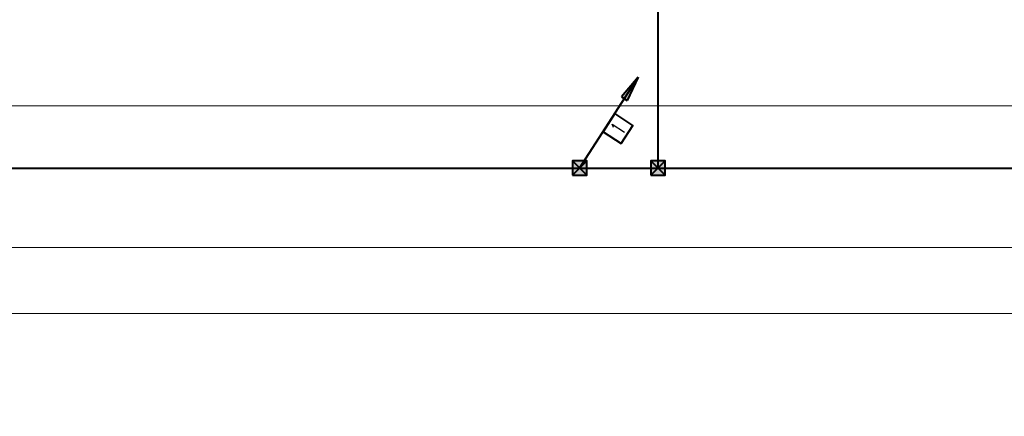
# Model space of a CAD drawing. Header units: millimetres. Extents: x -7955266 to 72030, y -46136 to 9299934.
# Tile 120 of 203: x -5033294 to -5005996, y 6448728 to 6459735. Entities that reach past the tile are written whole.
import ezdxf
from ezdxf.enums import TextEntityAlignment as Align

# ---------------------------------------------------------------- set-up
doc = ezdxf.new("R2010")
doc.units = ezdxf.units.MM
doc.header["$LTSCALE"] = 10
for name, color, linetype, lineweight in [('!XREF', 8, 'Continuous', 5), ('IE_ATRYBUTY_ BLOCK_1', 7, 'Continuous', 25), ('IE_ATRYBUTY_ BLOCK_2', 7, 'Continuous', 18), ('IE_zwody', 140, 'Continuous', 40), ('XREF_E_PRZ24002_rzut dachu$0$0-DACH-ISTN', 8, 'Continuous', 5), ('XREF_E_PRZ24002_rzut dachu$0$DO-HALA-WYMIAR', 8, 'Continuous', 5)]:
    doc.layers.add(name, color=color, linetype=linetype, lineweight=lineweight)
doc.styles.add('ROMANS', font='romans.shx', dxfattribs={"width": 0.8})
doc.styles.add('XREF_E_PRZ24002_rzut dachu$0$CP_ATTR', font='ROMANS.SHX')
doc.styles.add('XREF_E_PRZ24002_rzut dachu$0$ROMANS', font='romans.shx', dxfattribs={"width": 0.8})
doc.dimstyles.new('XREF_E_PRZ24002_rzut dachu$0$STANDARD', dxfattribs={"dimscale": 1.4, "dimtxt": 21, "dimasz": 0.5, "dimexe": 0.2, "dimexo": 0.1, "dimgap": 6, "dimtad": 1, "dimdec": 1, "dimrnd": 0.5, "dimzin": 12, "dimdsep": 46, "dimtxsty": 'XREF_E_PRZ24002_rzut dachu$0$ROMANS', "dimblk1": 'XREF_E_PRZ24002_rzut dachu$0$Q', "dimblk2": 'XREF_E_PRZ24002_rzut dachu$0$Q', "dimsah": 1, "dimcen": 0.5, "dimse1": 1, "dimse2": 1, "dimclrd": 8, "dimclre": 8, "dimclrt": 7, "dimadec": 0, "dimazin": 0, "dimtfac": 1, "dimtdec": 1, "dimtix": 1, "dimtmove": 2, "dimatfit": 3, "dimldrblk": 'XREF_E_PRZ24002_rzut dachu$0$Q', "dimfxl": 1, "dimtolj": 1, "dimtzin": 12, "dimarcsym": 0})

# ---------------------------------------------------------------- blocks, each defined once
blk = doc.blocks.new('XREF_E_PRZ24002_rzut dachu$0$Q')
for p, q in [((10.6, 10.6), (-10.6, -10.6)), ((0, 20), (0, -20))]:
    blk.add_line(p, q)
blk = doc.blocks.new('*D252')
at = {"layer": 'XREF_E_PRZ24002_rzut dachu$0$DO-HALA-WYMIAR', "color": 8, "lineweight": -2, "transparency": 16777216}
blk.add_line((-268500.7, 250076.6), (-258174.2, 250076.6), dxfattribs=at)
at = {"layer": 'XREF_E_PRZ24002_rzut dachu$0$DO-HALA-WYMIAR', "color": 8, "linetype": 'ByBlock', "lineweight": -2, "transparency": 16777216, "rotation": 180}
blk.add_blockref('XREF_E_PRZ24002_rzut dachu$0$Q', (-268501.7, 250076.6), dxfattribs=at)
at = {"layer": 'XREF_E_PRZ24002_rzut dachu$0$DO-HALA-WYMIAR', "color": 8, "linetype": 'ByBlock', "lineweight": -2, "transparency": 16777216}
blk.add_blockref('XREF_E_PRZ24002_rzut dachu$0$Q', (-258173.2, 250076.6), dxfattribs=at)
at = {"layer": 'XREF_E_PRZ24002_rzut dachu$0$DO-HALA-WYMIAR', "color": 7, "transparency": 16777216, "insert": (-263337.4, 250109.6), "char_height": 42, "attachment_point": 5, "style": 'XREF_E_PRZ24002_rzut dachu$0$ROMANS'}
blk.add_mtext('\\A1;10328.5', dxfattribs=at)
blk = doc.blocks.new('*D265')
at = {"layer": 'XREF_E_PRZ24002_rzut dachu$0$DO-HALA-WYMIAR', "color": 8, "lineweight": -2, "transparency": 16777216}
blk.add_line((-265476.2, 250653.4), (-258214.2, 250653.4), dxfattribs=at)
at = {"layer": 'XREF_E_PRZ24002_rzut dachu$0$DO-HALA-WYMIAR', "color": 8, "linetype": 'ByBlock', "lineweight": -2, "transparency": 16777216, "rotation": 180}
blk.add_blockref('XREF_E_PRZ24002_rzut dachu$0$Q', (-265477.2, 250653.4), dxfattribs=at)
at = {"layer": 'XREF_E_PRZ24002_rzut dachu$0$DO-HALA-WYMIAR', "color": 8, "linetype": 'ByBlock', "lineweight": -2, "transparency": 16777216}
blk.add_blockref('XREF_E_PRZ24002_rzut dachu$0$Q', (-258213.2, 250653.4), dxfattribs=at)
at = {"layer": 'XREF_E_PRZ24002_rzut dachu$0$DO-HALA-WYMIAR', "color": 7, "transparency": 16777216, "insert": (-261845.2, 250686.4), "char_height": 42, "attachment_point": 5, "style": 'XREF_E_PRZ24002_rzut dachu$0$ROMANS'}
blk.add_mtext('\\A1;7264', dxfattribs=at)
blk = doc.blocks.new('*D318')
at = {"layer": 'XREF_E_PRZ24002_rzut dachu$0$DO-HALA-WYMIAR', "color": 8, "lineweight": -2, "transparency": 16777216}
blk.add_line((-265476.2, 250259.7), (-258174.2, 250259.7), dxfattribs=at)
at = {"layer": 'XREF_E_PRZ24002_rzut dachu$0$DO-HALA-WYMIAR', "color": 8, "linetype": 'ByBlock', "lineweight": -2, "transparency": 16777216, "rotation": 180}
blk.add_blockref('XREF_E_PRZ24002_rzut dachu$0$Q', (-265477.2, 250259.7), dxfattribs=at)
at = {"layer": 'XREF_E_PRZ24002_rzut dachu$0$DO-HALA-WYMIAR', "color": 8, "linetype": 'ByBlock', "lineweight": -2, "transparency": 16777216}
blk.add_blockref('XREF_E_PRZ24002_rzut dachu$0$Q', (-258173.2, 250259.7), dxfattribs=at)
at = {"layer": 'XREF_E_PRZ24002_rzut dachu$0$DO-HALA-WYMIAR', "color": 7, "transparency": 16777216, "insert": (-261825.2, 250292.7), "char_height": 42, "attachment_point": 5, "style": 'XREF_E_PRZ24002_rzut dachu$0$ROMANS'}
blk.add_mtext('\\A1;7304', dxfattribs=at)
blk = doc.blocks.new('przewody_odprowadzajace')
h = blk.add_hatch(color=256)
h.dxf.hatch_style = 1
h.paths.add_polyline_path([(581, 987), (621, 962), (814, 1260)])
h.paths.add_polyline_path([(661, 936), (814, 1260), (621, 962)])
for p, q in [((0, 0), (814, 1260)), ((814, 1260), (581, 987)), ((814, 1260), (661, 936)), ((581, 987), (661, 936))]:
    blk.add_line(p, q)
blk.add_lwpolyline([(577, 341), (740, 593), (488, 756), (325, 504)], close=True)
at = {"layer": 'IE_ATRYBUTY_ BLOCK_1', "style": 'ROMANS', "width": 0.7, "flags": 8}
blk.add_attdef('TYP', text='', height=200, rotation=57.1551, dxfattribs=at).set_placement((533, 549), align=Align.MIDDLE_CENTER)
at = {"layer": 'IE_ATRYBUTY_ BLOCK_2', "style": 'ROMANS', "width": 0.6, "flags": 8}
for tag, p in [('OPIS1', (932, 919)), ('OPIS2', (932, 719))]:
    blk.add_attdef(tag, text='', height=150, dxfattribs=at).set_placement(p, align=Align.CENTER)
blk = doc.blocks.new('polaczenie_skrecane')
blk.add_hatch(color=256).paths.add_polyline_path([(-100, -100), (100, -100), (100, 100), (-100, 100)])
for p, q in [((100, -100), (-100, 100)), ((100, 100), (-100, -100))]:
    blk.add_line(p, q)
blk.add_lwpolyline([(-100, -100), (100, -100), (100, 100), (-100, 100)], close=True)
at = {"layer": 'IE_ATRYBUTY_ BLOCK_1', "style": 'ROMANS', "width": 0.7, "flags": 8}
blk.add_attdef('TYP', text='', height=200, dxfattribs=at).set_placement((0, 120), align=Align.CENTER)
at = {"layer": 'IE_ATRYBUTY_ BLOCK_2', "style": 'ROMANS', "width": 0.6, "flags": 8}
for tag, p in [('OPIS1', (0, -274)), ('OPIS2', (0, -474))]:
    blk.add_attdef(tag, text='', height=150, dxfattribs=at).set_placement(p, align=Align.CENTER)
blk = doc.blocks.new('XREF_E_PRZ24002_rzut dachu')
at = {"layer": 'XREF_E_PRZ24002_rzut dachu$0$0-DACH-ISTN', "linetype": 'ByBlock', "style": 'XREF_E_PRZ24002_rzut dachu$0$CP_ATTR', "flags": 9}
for tag, p, height, width in [('NAME', (-279644.05, 267204.19), 0.01, 3.078589), ('PRODUCER', (-279644.05, 267204.19), 0.01, 3.078589), ('PRODUCT-TYPE', (-279644.05, 267204.19), 0.01, 3.078589), ('ARTICLE', (-279644.05, 267204.19), 0.01, 3.078589), ('FLOW', (-279644.05, 267204.19), 0.01, 3.078589), ('OTHER', (-279644.05, 267204.19), 0.01, 3.078589), ('NAME', (-279398.18, 267206.19), 0.01, 2.430116), ('PRODUCER', (-279398.18, 267206.19), 0.01, 2.430116), ('PRODUCT-TYPE', (-279398.18, 267206.19), 0.01, 2.430116), ('ARTICLE', (-279398.18, 267206.19), 0.01, 2.430116), ('FLOW', (-279398.18, 267206.19), 0.01, 2.430116), ('OTHER', (-279398.18, 267206.19), 0.01, 2.430116), ('NAME', (-279880.82, 267079.33), 0.01, 0.520644), ('PRODUCER', (-279880.82, 267079.33), 0.01, 0.520644), ('PRODUCT-TYPE', (-279880.82, 267079.33), 0.01, 0.520644), ('ARTICLE', (-279880.82, 267079.33), 0.01, 0.520644), ('FLOW', (-279880.82, 267079.33), 0.01, 0.520644), ('OTHER', (-279880.82, 267079.33), 0.01, 0.520644), ('NAME', (-279828.75, 267079.33), 0.0001, 1), ('PRODUCER', (-279828.75, 267079.33), 0.0001, 1), ('PRODUCT-TYPE', (-279828.75, 267079.33), 0.0001, 1), ('ARTICLE', (-279828.75, 267079.33), 0.0001, 1), ('FLOW', (-279828.75, 267079.33), 0.0001, 1), ('OTHER', (-279828.75, 267079.33), 0.0001, 1), ('NAME', (-279558.18, 266590.11), 0.0001, 1), ('PRODUCER', (-279558.18, 266590.11), 0.0001, 1), ('PRODUCT-TYPE', (-279558.18, 266590.11), 0.0001, 1), ('ARTICLE', (-279558.18, 266590.11), 0.0001, 1), ('FLOW', (-279558.18, 266590.11), 0.0001, 1), ('OTHER', (-279558.18, 266590.11), 0.0001, 1), ('NAME', (-280739.27, 251288.91), 0.0001, 1), ('PRODUCER', (-280739.27, 251288.91), 0.0001, 1), ('PRODUCT-TYPE', (-280739.27, 251288.91), 0.0001, 1), ('ARTICLE', (-280739.27, 251288.91), 0.0001, 1), ('FLOW', (-280739.27, 251288.91), 0.0001, 1), ('OTHER', (-280739.27, 251288.91), 0.0001, 1), ('NAME', (-280605.65, 251288.91), 0.0001, 1), ('PRODUCER', (-280605.65, 251288.91), 0.0001, 1), ('PRODUCT-TYPE', (-280605.65, 251288.91), 0.0001, 1), ('ARTICLE', (-280605.65, 251288.91), 0.0001, 1), ('FLOW', (-280605.65, 251288.91), 0.0001, 1), ('OTHER', (-280605.65, 251288.91), 0.0001, 1), ('NAME', (-279957.38, 251288.91), 0.0001, 1), ('PRODUCER', (-279957.38, 251288.91), 0.0001, 1), ('PRODUCT-TYPE', (-279957.38, 251288.91), 0.0001, 1), ('ARTICLE', (-279957.38, 251288.91), 0.0001, 1), ('FLOW', (-279957.38, 251288.91), 0.0001, 1), ('OTHER', (-279957.38, 251288.91), 0.0001, 1)]:
    blk.add_attdef(tag, p, '', height=height, dxfattribs=dict(at, width=width))
for tag, p, height, rotation, width in [('PRODUCT-TYPE', (-279196.19, 267204.19), 0.0001, 180, 1), ('NAME', (-279196.19, 267204.19), 0.0001, 180, 1), ('PRODUCER', (-279196.19, 267204.19), 0.0001, 180, 1), ('ARTICLE', (-279196.19, 267204.19), 0.0001, 180, 1), ('FLOW', (-279196.19, 267204.19), 0.0001, 180, 1), ('OTHER', (-279196.19, 267204.19), 0.0001, 180, 1), ('PRODUCT-TYPE', (-279109.07, 267204.19), 0.015, 180, 0.580797), ('PRODUCER', (-279109.07, 267204.19), 0.015, 180, 0.580797), ('ARTICLE', (-279109.07, 267204.19), 0.015, 180, 0.580797), ('NAME', (-279109.07, 267204.19), 0.015, 180, 0.580797), ('FLOW', (-279109.07, 267204.19), 0.015, 180, 0.580797), ('OTHER', (-279109.07, 267204.19), 0.015, 180, 0.580797), ('NAME', (-279015.17, 267206.19), 0.0001, 180, 1), ('PRODUCER', (-279015.17, 267206.19), 0.0001, 180, 1), ('PRODUCT-TYPE', (-279015.17, 267206.19), 0.0001, 180, 1), ('ARTICLE', (-279015.17, 267206.19), 0.0001, 180, 1), ('FLOW', (-279015.17, 267206.19), 0.0001, 180, 1), ('OTHER', (-279015.17, 267206.19), 0.0001, 180, 1), ('PRODUCT-TYPE', (-278926.22, 267206.19), 0.015, 180, 0.592965), ('PRODUCER', (-278926.22, 267206.19), 0.015, 180, 0.592965), ('ARTICLE', (-278926.22, 267206.19), 0.015, 180, 0.592965), ('NAME', (-278926.22, 267206.19), 0.015, 180, 0.592965), ('FLOW', (-278926.22, 267206.19), 0.015, 180, 0.592965), ('OTHER', (-278926.22, 267206.19), 0.015, 180, 0.592965), ('NAME', (-281343.26, 251313.16), 0.0001, 180, 1), ('PRODUCER', (-281343.26, 251313.16), 0.0001, 180, 1), ('PRODUCT-TYPE', (-281343.26, 251313.16), 0.0001, 180, 1), ('ARTICLE', (-281343.26, 251313.16), 0.0001, 180, 1), ('FLOW', (-281343.26, 251313.16), 0.0001, 180, 1), ('OTHER', (-281343.26, 251313.16), 0.0001, 180, 1), ('NAME', (-281440.06, 251297.51), 0.0001, 135, 1), ('PRODUCER', (-281440.06, 251297.51), 0.0001, 135, 1), ('PRODUCT-TYPE', (-281440.06, 251297.51), 0.0001, 135, 1), ('ARTICLE', (-281440.06, 251297.51), 0.0001, 135, 1), ('FLOW', (-281440.06, 251297.51), 0.0001, 135, 1), ('OTHER', (-281440.06, 251297.51), 0.0001, 135, 1), ('NAME', (-281127.88, 251288.91), 0.0001, 180, 1), ('PRODUCER', (-281127.88, 251288.91), 0.0001, 180, 1), ('PRODUCT-TYPE', (-281127.88, 251288.91), 0.0001, 180, 1), ('ARTICLE', (-281127.88, 251288.91), 0.0001, 180, 1), ('FLOW', (-281127.88, 251288.91), 0.0001, 180, 1), ('OTHER', (-281127.88, 251288.91), 0.0001, 180, 1), ('NAME', (-281411.29, 251268.73), 0.0001, 315, 1), ('PRODUCER', (-281411.29, 251268.73), 0.0001, 315, 1), ('PRODUCT-TYPE', (-281411.29, 251268.73), 0.0001, 315, 1), ('ARTICLE', (-281411.29, 251268.73), 0.0001, 315, 1), ('FLOW', (-281411.29, 251268.73), 0.0001, 315, 1), ('OTHER', (-281411.29, 251268.73), 0.0001, 315, 1)]:
    blk.add_attdef(tag, p, '', height=height, rotation=rotation, dxfattribs=dict(at, width=width))
at = {"layer": 'XREF_E_PRZ24002_rzut dachu$0$0-DACH-ISTN', "linetype": 'ByBlock', "style": 'XREF_E_PRZ24002_rzut dachu$0$CP_ATTR', "text_generation_flag": 4, "width": 1, "flags": 9}
for tag, p, rotation in [('NAME', (-279463.18, 267141.19), 90), ('PRODUCER', (-279463.18, 267141.19), 90), ('PRODUCT-TYPE', (-279463.18, 267141.19), 90), ('ARTICLE', (-279463.18, 267141.19), 90), ('FLOW', (-279463.18, 267141.19), 90), ('OTHER', (-279463.18, 267141.19), 90), ('NAME', (-281127.88, 251288.91), 180), ('PRODUCER', (-281127.88, 251288.91), 180), ('PRODUCT-TYPE', (-281127.88, 251288.91), 180), ('ARTICLE', (-281127.88, 251288.91), 180), ('FLOW', (-281127.88, 251288.91), 180), ('OTHER', (-281127.88, 251288.91), 180)]:
    blk.add_attdef(tag, p, '', height=0.0001, rotation=rotation, dxfattribs=at)
at = {"layer": 'XREF_E_PRZ24002_rzut dachu$0$0-DACH-ISTN', "linetype": 'ByBlock', "style": 'XREF_E_PRZ24002_rzut dachu$0$CP_ATTR', "flags": 9}
for tag, p, height, rotation in [('PRODUCT-TYPE', (-279586.68, 266526.19), 0.0025, 180), ('PRODUCER', (-279586.68, 266526.19), 0.0025, 180), ('ARTICLE', (-279586.68, 266526.19), 0.0025, 180), ('NAME', (-279586.68, 266526.19), 0.0025, 180), ('FLOW', (-279586.68, 266526.19), 0.0025, 180), ('OTHER', (-279586.68, 266526.19), 0.0025, 180), ('NAME', (-281440.06, 251297.51), 0.0001, 315), ('PRODUCER', (-281440.06, 251297.51), 0.0001, 315), ('PRODUCT-TYPE', (-281440.06, 251297.51), 0.0001, 315), ('ARTICLE', (-281440.06, 251297.51), 0.0001, 315), ('FLOW', (-281440.06, 251297.51), 0.0001, 315), ('OTHER', (-281440.06, 251297.51), 0.0001, 315), ('NAME', (-281117.1, 251288.91), 0.0001, 180), ('PRODUCER', (-281117.1, 251288.91), 0.0001, 180), ('PRODUCT-TYPE', (-281117.1, 251288.91), 0.0001, 180), ('ARTICLE', (-281117.1, 251288.91), 0.0001, 180), ('FLOW', (-281117.1, 251288.91), 0.0001, 180), ('OTHER', (-281117.1, 251288.91), 0.0001, 180), ('NAME', (-280739.27, 251288.91), 0.0001, 180), ('PRODUCER', (-280739.27, 251288.91), 0.0001, 180), ('PRODUCT-TYPE', (-280739.27, 251288.91), 0.0001, 180), ('ARTICLE', (-280739.27, 251288.91), 0.0001, 180), ('FLOW', (-280739.27, 251288.91), 0.0001, 180), ('OTHER', (-280739.27, 251288.91), 0.0001, 180), ('NAME', (-279957.38, 251288.91), 0.0001, 180), ('PRODUCER', (-279957.38, 251288.91), 0.0001, 180), ('PRODUCT-TYPE', (-279957.38, 251288.91), 0.0001, 180), ('ARTICLE', (-279957.38, 251288.91), 0.0001, 180), ('FLOW', (-279957.38, 251288.91), 0.0001, 180), ('OTHER', (-279957.38, 251288.91), 0.0001, 180)]:
    blk.add_attdef(tag, p, '', height=height, rotation=rotation, dxfattribs=at)
at = {"layer": 'XREF_E_PRZ24002_rzut dachu$0$0-DACH-ISTN', "linetype": 'ByBlock', "style": 'XREF_E_PRZ24002_rzut dachu$0$CP_ATTR'}
for tag, p, height, flags in [('GROUP', (-281520.03, 251451.25), 0.00005, 1), ('NUMBER', (-281520.03, 251451.25), 0.00005, 1), ('PRODUCER', (-281520.03, 251451.25), 0.00005, 1), ('ARTICLE', (-281520.03, 251451.25), 0.00005, 1), ('PRODUCT-TYPE', (-281520.03, 251451.25), 0.00005, 1), ('ORDER-NO', (-281520.03, 251451.25), 0.00005, 1), ('CHARACTER', (-281520.03, 251451.25), 0.00005, 1), ('DN', (-281520.03, 251451.25), 0.00005, 1), ('NAME', (-281520.03, 251451.25), 0.00005, 1), ('TEMPERATURE', (-281520.03, 251451.25), 0.00005, 1), ('FLOW', (-281520.03, 251451.25), 0.00005, 1), ('POWER', (-281520.03, 251451.25), 0.00005, 1), ('VOLTAGE', (-281520.03, 251451.25), 0.00005, 1), ('WEIGHT', (-281520.03, 251451.25), 0.00005, 1), ('PN', (-281520.03, 251451.25), 0.00005, 1), ('H', (-281520.03, 251451.25), 0.00005, 1), ('VAL', (-281520.03, 251451.25), 0.00005, 1), ('NAME', (-281343.26, 251313.16), 0.0001, 9), ('PRODUCER', (-281343.26, 251313.16), 0.0001, 9), ('PRODUCT-TYPE', (-281343.26, 251313.16), 0.0001, 9), ('ARTICLE', (-281343.26, 251313.16), 0.0001, 9), ('FLOW', (-281343.26, 251313.16), 0.0001, 9), ('OTHER', (-281343.26, 251313.16), 0.0001, 9), ('NAME', (-281127.88, 251288.91), 0.0001, 9), ('PRODUCER', (-281127.88, 251288.91), 0.0001, 9), ('PRODUCT-TYPE', (-281127.88, 251288.91), 0.0001, 9), ('ARTICLE', (-281127.88, 251288.91), 0.0001, 9), ('FLOW', (-281127.88, 251288.91), 0.0001, 9), ('OTHER', (-281127.88, 251288.91), 0.0001, 9), ('NAME', (-280750.05, 251288.91), 0.0001, 9), ('PRODUCER', (-280750.05, 251288.91), 0.0001, 9), ('PRODUCT-TYPE', (-280750.05, 251288.91), 0.0001, 9), ('ARTICLE', (-280750.05, 251288.91), 0.0001, 9), ('FLOW', (-280750.05, 251288.91), 0.0001, 9), ('OTHER', (-280750.05, 251288.91), 0.0001, 9), ('NAME', (-280647.27, 251288.91), 0.0001, 9), ('PRODUCER', (-280647.27, 251288.91), 0.0001, 9), ('PRODUCT-TYPE', (-280647.27, 251288.91), 0.0001, 9), ('ARTICLE', (-280647.27, 251288.91), 0.0001, 9), ('FLOW', (-280647.27, 251288.91), 0.0001, 9), ('OTHER', (-280647.27, 251288.91), 0.0001, 9), ('NAME', (-281393.61, 251261.41), 0.0001, 9), ('PRODUCER', (-281393.61, 251261.41), 0.0001, 9), ('PRODUCT-TYPE', (-281393.61, 251261.41), 0.0001, 9), ('ARTICLE', (-281393.61, 251261.41), 0.0001, 9), ('FLOW', (-281393.61, 251261.41), 0.0001, 9), ('OTHER', (-281393.61, 251261.41), 0.0001, 9), ('GROUP', (-281345.5, 250753.98), 0.00005, 1), ('NUMBER', (-281345.5, 250753.98), 0.00005, 1), ('PRODUCER', (-281345.5, 250753.98), 0.00005, 1), ('ARTICLE', (-281345.5, 250753.98), 0.00005, 1), ('PRODUCT-TYPE', (-281345.5, 250753.98), 0.00005, 1), ('ORDER-NO', (-281345.5, 250753.98), 0.00005, 1), ('CHARACTER', (-281345.5, 250753.98), 0.00005, 1), ('DN', (-281345.5, 250753.98), 0.00005, 1), ('NAME', (-281345.5, 250753.98), 0.00005, 1), ('TEMPERATURE', (-281345.5, 250753.98), 0.00005, 1), ('FLOW', (-281345.5, 250753.98), 0.00005, 1), ('POWER', (-281345.5, 250753.98), 0.00005, 1), ('VOLTAGE', (-281345.5, 250753.98), 0.00005, 1), ('WEIGHT', (-281345.5, 250753.98), 0.00005, 1), ('PN', (-281345.5, 250753.98), 0.00005, 1), ('H', (-281345.5, 250753.98), 0.00005, 1), ('VAL', (-281345.5, 250753.98), 0.00005, 1)]:
    blk.add_attdef(tag, p, '', height=height, dxfattribs=dict(at, flags=flags))
at = {"layer": 'XREF_E_PRZ24002_rzut dachu$0$0-DACH-ISTN', "linetype": 'ByBlock', "style": 'XREF_E_PRZ24002_rzut dachu$0$CP_ATTR', "text_generation_flag": 4, "width": 1, "flags": 9}
for tag in ['NAME', 'PRODUCER', 'PRODUCT-TYPE', 'ARTICLE', 'FLOW', 'OTHER']:
    blk.add_attdef(tag, (-280739.27, 251288.91), '', height=0.0001, dxfattribs=at)
at = {"layer": 'XREF_E_PRZ24002_rzut dachu$0$0-DACH-ISTN', "linetype": 'ByBlock', "style": 'XREF_E_PRZ24002_rzut dachu$0$CP_ATTR', "flags": 9}
for tag, p in [('GROUP', (-280584.33, 251288.18)), ('ARTICLE', (-280584.33, 251288.17)), ('PRODUCT-TYPE', (-280584.33, 251288.17)), ('ORDER-NO', (-280584.33, 251288.16)), ('PRODUCER', (-280584.33, 251288.16)), ('NAME', (-280584.32, 251288.18)), ('NUMBER', (-280584.33, 251288.18)), ('TEMPERATURE', (-280584.31, 251288.18)), ('FLOW', (-280584.31, 251288.18)), ('CHARACTER', (-280584.31, 251288.17)), ('POWER', (-280584.31, 251288.16)), ('VOLTAGE', (-280584.31, 251288.16)), ('PN', (-280584.3, 251288.18)), ('OTHER', (-280584.3, 251288.18)), ('DN', (-280584.3, 251288.17))]:
    blk.add_attdef(tag, text='', height=0.002, dxfattribs=at).set_placement(p, align=Align.MIDDLE_LEFT)
at = {"layer": 'XREF_E_PRZ24002_rzut dachu$0$0-DACH-ISTN', "linetype": 'ByBlock', "style": 'XREF_E_PRZ24002_rzut dachu$0$CP_ATTR', "width": 1, "flags": 9}
for tag, height, p in [('GROUP', 0.00158, (-279928.78, 251288.33)), ('ARTICLE', 0.00158, (-279928.78, 251288.33)), ('PRODUCT-TYPE', 0.00158, (-279928.78, 251288.33)), ('ORDER-NO', 0.00157, (-279928.78, 251288.32)), ('PRODUCER', 0.00158, (-279928.78, 251288.32)), ('NAME', 0.00158, (-279928.77, 251288.34)), ('NUMBER', 0.00158, (-279928.78, 251288.34)), ('TEMPERATURE', 0.00158, (-279928.77, 251288.34)), ('OTHER', 0.00158, (-279928.76, 251288.34)), ('CHARACTER', 0.00158, (-279928.76, 251288.33)), ('FLOW', 0.00158, (-279928.76, 251288.33)), ('POWER', 0.00158, (-279928.76, 251288.32)), ('VOLTAGE', 0.00158, (-279928.76, 251288.32)), ('DN', 0.00158, (-279928.75, 251288.33)), ('PN', 0.00158, (-279928.75, 251288.33))]:
    blk.add_attdef(tag, text='', height=height, dxfattribs=at).set_placement(p, align=Align.MIDDLE_LEFT)
at = {"layer": 'XREF_E_PRZ24002_rzut dachu$0$DO-HALA-WYMIAR'}
for base, p1, p2, picture, middle in [((-258213.18, 250653.42), (-265477.18, 250653.42, 0), (-258213.18, 250653.42, 0), '*D265', (-261845.18, 250686.42)), ((-258173.18, 250076.55, 0), (-268501.68, 250494.89, 0), (-258173.18, 250494.89, 0), '*D252', (-263337.43, 250109.55, 0)), ((-258173.18, 250259.69), (-265477.18, 250494.89, 0), (-258173.18, 250494.89, 0), '*D318', (-261825.18, 250292.69))]:
    dim = blk.add_linear_dim(base=base, p1=p1, p2=p2, dimstyle='XREF_E_PRZ24002_rzut dachu$0$STANDARD', override={"dimscale": 2}, dxfattribs=at)
    dim.commit()
    dim.dimension.update_dxf_attribs({"geometry": picture, "text_midpoint": middle})

msp = doc.modelspace()

# ---------------------------------------------------------------- linework, layer by layer
at = {"layer": 'IE_zwody'}
for p, q in [((-5015598, 6634448, 0), (-5015598, 6455618, 0)), ((-5071233, 6455617, 0), (-4999021, 6455617))]:
    msp.add_line(p, q, dxfattribs=at)

# ---------------------------------------------------------------- block references
at = {"layer": '!XREF', "xscale": 10, "yscale": 10, "zscale": 10}
msp.add_blockref('XREF_E_PRZ24002_rzut dachu', (-2416894, 3950814, 0), dxfattribs=at)
at = {"layer": 'IE_zwody'}
ref = msp.add_blockref('przewody_odprowadzajace', (-5017771, 6455617), dxfattribs=dict(at, xscale=2, yscale=2))
ref.add_attrib('TYP', '1', dxfattribs={"layer": 'IE_ATRYBUTY_ BLOCK_1', "height": 400, "rotation": 57.1551, "style": 'ROMANS', "width": 0.7}).set_placement((-5016705, 6456715), align=Align.MIDDLE_CENTER)
at = {"layer": 'IE_zwody', "linetype": 'Continuous', "ltscale": 20, "xscale": 2, "yscale": 2, "zscale": 2}
for p in [(-5017771, 6455617), (-5015597, 6455617, 0)]:
    msp.add_blockref('polaczenie_skrecane', p, dxfattribs=at)

doc.saveas('drawing.dxf')
